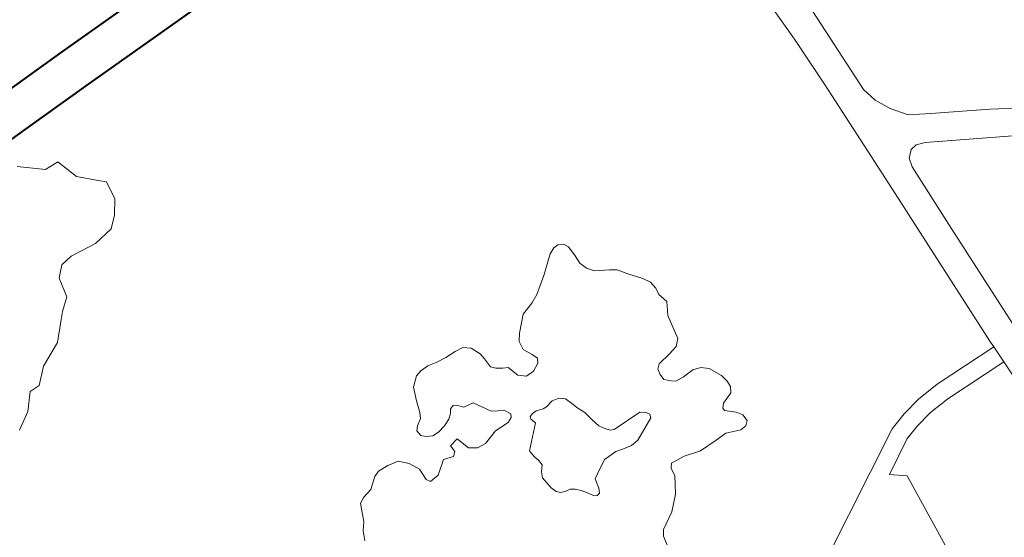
# Model space of a CAD drawing. Header units: metres. Extents: x 149090 to 149776, y 485756 to 486362.
# Tile 37 of 82: x 149568.66 to 149576.88, y 486314.42 to 486318.74. Entities that reach past the tile are written whole.
import ezdxf

# ---------------------------------------------------------------- set-up
doc = ezdxf.new("R2010")
doc.units = ezdxf.units.M
doc.header["$MEASUREMENT"] = 0
for name, color, linetype, lineweight in [('WVB-alg-onderhoek', 7, 'Continuous', 30), ('WVB-pen-brm-dik 018', 6, 'Continuous', 13), ('WVB-pen-dik 035', 1, 'Continuous', 40), ('WVB-raster-60%', 253, 'Continuous', 30), ('WVB-tekst-dik 035', 1, 'Continuous', 40)]:
    doc.layers.add(name, color=color, linetype=linetype, lineweight=lineweight)
doc.styles.add('1 200   cursief   0.18', font='ITALICS.shx', dxfattribs={"height": 0.36})

# ---------------------------------------------------------------- blocks, each defined once
blk = doc.blocks.new('INZET')
at = {"layer": 'WVB-pen-brm-dik 018'}
for p, q in [((-0.099311, -0.020189), (-0.098034, -0.020178)), ((-0.098034, -0.020178), (-0.095744, -0.02017)), ((-0.099306, -0.020889), (-0.100207, -0.020894)), ((-0.098029, -0.020878), (-0.099306, -0.020889)), ((-0.095743, -0.02087), (-0.098029, -0.020878)), ((-0.099387, -0.021627), (-0.099743, -0.021314)), ((-0.099743, -0.021314), (-0.099387, -0.021627)), ((-0.099144, -0.021643), (-0.099387, -0.021627)), ((-0.099387, -0.021627), (-0.099144, -0.021643)), ((-0.099031, -0.02202), (-0.099144, -0.021643)), ((-0.099144, -0.021643), (-0.099031, -0.02202)), ((-0.098773, -0.022286), (-0.099031, -0.02202)), ((-0.099031, -0.02202), (-0.098773, -0.022286)), ((-0.098675, -0.02238), (-0.098773, -0.022286)), ((-0.098773, -0.022286), (-0.098675, -0.02238)), ((-0.098724, -0.022694), (-0.098675, -0.02238)), ((-0.098675, -0.02238), (-0.098724, -0.022694)), ((-0.098886, -0.022914), (-0.098724, -0.022694)), ((-0.098724, -0.022694), (-0.098886, -0.022914)), ((-0.099064, -0.02307), (-0.098886, -0.022914)), ((-0.098886, -0.022914), (-0.099064, -0.02307)), ((-0.100244, -0.023243), (-0.100082, -0.023086)), ((-0.100082, -0.023086), (-0.100244, -0.023243)), ((-0.100082, -0.023086), (-0.099872, -0.023055)), ((-0.099872, -0.023055), (-0.100082, -0.023086)), ((-0.099872, -0.023055), (-0.099419, -0.023117)), ((-0.099419, -0.023117), (-0.099872, -0.023055)), ((-0.099419, -0.023117), (-0.099064, -0.02307)), ((-0.099064, -0.02307), (-0.099419, -0.023117)), ((-0.100325, -0.023572), (-0.100244, -0.023243)), ((-0.100244, -0.023243), (-0.100325, -0.023572)), ((-0.100519, -0.023729), (-0.100325, -0.023572)), ((-0.100325, -0.023572), (-0.100519, -0.023729)), ((-0.100618, -0.023829), (-0.100519, -0.023729)), ((-0.100519, -0.023729), (-0.100618, -0.023829)), ((-0.100891, -0.024106), (-0.100618, -0.023829)), ((-0.100618, -0.023829), (-0.100891, -0.024106)), ((-0.101311, -0.024294), (-0.100891, -0.024106)), ((-0.100891, -0.024106), (-0.101311, -0.024294)), ((-0.101554, -0.024513), (-0.101311, -0.024294)), ((-0.101311, -0.024294), (-0.101554, -0.024513)), ((-0.101958, -0.024764), (-0.101732, -0.024513)), ((-0.101732, -0.024513), (-0.101958, -0.024764)), ((-0.101732, -0.024513), (-0.101554, -0.024513)), ((-0.101554, -0.024513), (-0.101732, -0.024513)), ((-0.102249, -0.024937), (-0.101958, -0.024764)), ((-0.101958, -0.024764), (-0.102249, -0.024937)), ((-0.087462, -0.028402), (-0.087341, -0.025297)), ((-0.087341, -0.025297), (-0.087462, -0.028402)), ((-0.087915, -0.026221), (-0.08792, -0.027053)), ((-0.08792, -0.027053), (-0.087915, -0.026221)), ((-0.08792, -0.027053), (-0.08794, -0.027954)), ((-0.08794, -0.027954), (-0.08792, -0.027053)), ((-0.093209, -0.027587), (-0.093315, -0.027632)), ((-0.093209, -0.027587), (-0.093315, -0.027632)), ((-0.093125, -0.027587), (-0.093209, -0.027587)), ((-0.093125, -0.027587), (-0.093209, -0.027587)), ((-0.093034, -0.027639), (-0.093125, -0.027587)), ((-0.093034, -0.027639), (-0.093125, -0.027587)), ((-0.093315, -0.027632), (-0.093611, -0.027867)), ((-0.093315, -0.027632), (-0.093611, -0.027867)), ((-0.092996, -0.027713), (-0.093034, -0.027639)), ((-0.092996, -0.027713), (-0.093034, -0.027639)), ((-0.092996, -0.027897), (-0.092996, -0.027713)), ((-0.092996, -0.027897), (-0.092996, -0.027713)), ((-0.093611, -0.027867), (-0.093892, -0.028059)), ((-0.093611, -0.027867), (-0.093892, -0.028059)), ((-0.093004, -0.028044), (-0.092996, -0.027897)), ((-0.093004, -0.028044), (-0.092996, -0.027897)), ((-0.096313, -0.028014), (-0.096465, -0.02814)), ((-0.096313, -0.028014), (-0.096465, -0.02814)), ((-0.096207, -0.027985), (-0.096313, -0.028014)), ((-0.096207, -0.027985), (-0.096313, -0.028014)), ((-0.096062, -0.027985), (-0.096207, -0.027985)), ((-0.096062, -0.027985), (-0.096207, -0.027985)), ((-0.095918, -0.028022), (-0.096062, -0.027985)), ((-0.095918, -0.028022), (-0.096062, -0.027985)), ((-0.095736, -0.028044), (-0.095918, -0.028022)), ((-0.095736, -0.028044), (-0.095918, -0.028022)), ((-0.095554, -0.028051), (-0.095736, -0.028044)), ((-0.095554, -0.028051), (-0.095736, -0.028044)), ((-0.09541, -0.028073), (-0.095554, -0.028051)), ((-0.09541, -0.028073), (-0.095554, -0.028051)), ((-0.095303, -0.028162), (-0.09541, -0.028073)), ((-0.095303, -0.028162), (-0.09541, -0.028073)), ((-0.093892, -0.028059), (-0.094043, -0.028132)), ((-0.093892, -0.028059), (-0.094043, -0.028132)), ((-0.092958, -0.028176), (-0.093004, -0.028044)), ((-0.092958, -0.028176), (-0.093004, -0.028044)), ((-0.08794, -0.027954), (-0.088022, -0.029939)), ((-0.088022, -0.029939), (-0.08794, -0.027954)), ((-0.096465, -0.02814), (-0.096556, -0.028353)), ((-0.096465, -0.02814), (-0.096556, -0.028353)), ((-0.095235, -0.028324), (-0.095303, -0.028162)), ((-0.095235, -0.028324), (-0.095303, -0.028162)), ((-0.094264, -0.028198), (-0.094499, -0.028419)), ((-0.094264, -0.028198), (-0.094499, -0.028419)), ((-0.094043, -0.028132), (-0.094264, -0.028198)), ((-0.094043, -0.028132), (-0.094264, -0.028198)), ((-0.092875, -0.028294), (-0.092958, -0.028176)), ((-0.092875, -0.028294), (-0.092958, -0.028176)), ((-0.096556, -0.028353), (-0.096624, -0.028544)), ((-0.096556, -0.028353), (-0.096624, -0.028544)), ((-0.09522, -0.028434), (-0.095235, -0.028324)), ((-0.09522, -0.028434), (-0.095235, -0.028324)), ((-0.094499, -0.028419), (-0.094582, -0.02853)), ((-0.094499, -0.028419), (-0.094582, -0.02853)), ((-0.092662, -0.028419), (-0.092875, -0.028294)), ((-0.092662, -0.028419), (-0.092875, -0.028294)), ((-0.092556, -0.028493), (-0.092662, -0.028419)), ((-0.092556, -0.028493), (-0.092662, -0.028419)), ((-0.087402, -0.02866), (-0.087462, -0.028402)), ((-0.087462, -0.028402), (-0.087402, -0.02866)), ((-0.096624, -0.028544), (-0.09667, -0.028633)), ((-0.096624, -0.028544), (-0.09667, -0.028633)), ((-0.09522, -0.028603), (-0.09522, -0.028434)), ((-0.09522, -0.028603), (-0.09522, -0.028434)), ((-0.094582, -0.02853), (-0.094605, -0.028677)), ((-0.094582, -0.02853), (-0.094605, -0.028677)), ((-0.09245, -0.028655), (-0.092556, -0.028493)), ((-0.09245, -0.028655), (-0.092556, -0.028493)), ((-0.096783, -0.028706), (-0.096837, -0.028765)), ((-0.096783, -0.028706), (-0.096837, -0.028765)), ((-0.09667, -0.028633), (-0.096783, -0.028706)), ((-0.09667, -0.028633), (-0.096783, -0.028706)), ((-0.095159, -0.02867), (-0.09522, -0.028603)), ((-0.095159, -0.02867), (-0.09522, -0.028603)), ((-0.095061, -0.028736), (-0.095159, -0.02867)), ((-0.095061, -0.028736), (-0.095159, -0.02867)), ((-0.094985, -0.02878), (-0.095061, -0.028736)), ((-0.094985, -0.02878), (-0.095061, -0.028736)), ((-0.094605, -0.028677), (-0.094529, -0.028832)), ((-0.094605, -0.028677), (-0.094529, -0.028832)), ((-0.09229, -0.028858), (-0.09245, -0.028655)), ((-0.09229, -0.028858), (-0.09245, -0.028655)), ((-0.08728, -0.028918), (-0.087402, -0.02866)), ((-0.087402, -0.02866), (-0.08728, -0.028918)), ((-0.096837, -0.028765), (-0.096829, -0.028868)), ((-0.096837, -0.028765), (-0.096829, -0.028868)), ((-0.096829, -0.028868), (-0.096768, -0.028935)), ((-0.096829, -0.028868), (-0.096768, -0.028935)), ((-0.096411, -0.028964), (-0.09629, -0.028913)), ((-0.096411, -0.028964), (-0.09629, -0.028913)), ((-0.09629, -0.028913), (-0.096214, -0.028854)), ((-0.09629, -0.028913), (-0.096214, -0.028854)), ((-0.096214, -0.028854), (-0.096169, -0.028787)), ((-0.096214, -0.028854), (-0.096169, -0.028787)), ((-0.096169, -0.028787), (-0.0961, -0.028773)), ((-0.096169, -0.028787), (-0.0961, -0.028773)), ((-0.0961, -0.028773), (-0.096055, -0.028795)), ((-0.0961, -0.028773), (-0.096055, -0.028795)), ((-0.096055, -0.028795), (-0.095971, -0.028898)), ((-0.096055, -0.028795), (-0.095971, -0.028898)), ((-0.095971, -0.028898), (-0.095804, -0.028927)), ((-0.095971, -0.028898), (-0.095804, -0.028927)), ((-0.094924, -0.028979), (-0.094985, -0.02878)), ((-0.094924, -0.028979), (-0.094985, -0.02878)), ((-0.094529, -0.028832), (-0.094491, -0.028935)), ((-0.094529, -0.028832), (-0.094491, -0.028935)), ((-0.092222, -0.028983), (-0.09229, -0.028858)), ((-0.092222, -0.028983), (-0.09229, -0.028858)), ((-0.087098, -0.029176), (-0.08728, -0.028918)), ((-0.08728, -0.028918), (-0.087098, -0.029176)), ((-0.097849, -0.028985), (-0.098031, -0.029125)), ((-0.097849, -0.028985), (-0.098031, -0.029125)), ((-0.09775, -0.028948), (-0.097849, -0.028985)), ((-0.09775, -0.028948), (-0.097849, -0.028985)), ((-0.097568, -0.028963), (-0.09775, -0.028948)), ((-0.097568, -0.028963), (-0.09775, -0.028948)), ((-0.097386, -0.029), (-0.097568, -0.028963)), ((-0.097386, -0.029), (-0.097568, -0.028963)), ((-0.097257, -0.02914), (-0.097386, -0.029)), ((-0.097257, -0.02914), (-0.097386, -0.029)), ((-0.096768, -0.028935), (-0.09667, -0.028986)), ((-0.096768, -0.028935), (-0.09667, -0.028986)), ((-0.09667, -0.028986), (-0.096556, -0.028993)), ((-0.09667, -0.028986), (-0.096556, -0.028993)), ((-0.096556, -0.028993), (-0.096411, -0.028964)), ((-0.096556, -0.028993), (-0.096411, -0.028964)), ((-0.095804, -0.028927), (-0.095637, -0.029214)), ((-0.095804, -0.028927), (-0.095637, -0.029214)), ((-0.094818, -0.029074), (-0.094924, -0.028979)), ((-0.094818, -0.029074), (-0.094924, -0.028979)), ((-0.094673, -0.029074), (-0.094818, -0.029074)), ((-0.094673, -0.029074), (-0.094818, -0.029074)), ((-0.094537, -0.029008), (-0.094673, -0.029074)), ((-0.094537, -0.029008), (-0.094673, -0.029074)), ((-0.094491, -0.028935), (-0.094537, -0.029008)), ((-0.094491, -0.028935), (-0.094537, -0.029008)), ((-0.092206, -0.029116), (-0.092222, -0.028983)), ((-0.092206, -0.029116), (-0.092222, -0.028983)), ((-0.098305, -0.029213), (-0.098358, -0.029331)), ((-0.098305, -0.029213), (-0.098358, -0.029331)), ((-0.098198, -0.029162), (-0.098305, -0.029213)), ((-0.098198, -0.029162), (-0.098305, -0.029213)), ((-0.098031, -0.029125), (-0.098198, -0.029162)), ((-0.098031, -0.029125), (-0.098198, -0.029162)), ((-0.097174, -0.029316), (-0.097257, -0.02914)), ((-0.097174, -0.029316), (-0.097257, -0.02914)), ((-0.095637, -0.029214), (-0.095448, -0.029332)), ((-0.095637, -0.029214), (-0.095448, -0.029332)), ((-0.092229, -0.029233), (-0.092206, -0.029116)), ((-0.092229, -0.029233), (-0.092206, -0.029116)), ((-0.092184, -0.029403), (-0.092229, -0.029233)), ((-0.092184, -0.029403), (-0.092229, -0.029233)), ((-0.086774, -0.029375), (-0.087098, -0.029176)), ((-0.087098, -0.029176), (-0.086774, -0.029375)), ((-0.098358, -0.029331), (-0.098434, -0.029493)), ((-0.098358, -0.029331), (-0.098434, -0.029493)), ((-0.097181, -0.029522), (-0.097174, -0.029316)), ((-0.097181, -0.029522), (-0.097174, -0.029316)), ((-0.096366, -0.029261), (-0.096523, -0.029293)), ((-0.096366, -0.029261), (-0.096523, -0.029293)), ((-0.096523, -0.029293), (-0.096518, -0.029413)), ((-0.096523, -0.029293), (-0.096518, -0.029413)), ((-0.096298, -0.029494), (-0.096366, -0.029261)), ((-0.096298, -0.029494), (-0.096366, -0.029261)), ((-0.095448, -0.029332), (-0.095394, -0.029435)), ((-0.095448, -0.029332), (-0.095394, -0.029435)), ((-0.092305, -0.029609), (-0.092184, -0.029403)), ((-0.092305, -0.029609), (-0.092184, -0.029403)), ((-0.085929, -0.029883), (-0.086774, -0.029375)), ((-0.086774, -0.029375), (-0.085929, -0.029883)), ((-0.098434, -0.029493), (-0.098532, -0.029618)), ((-0.098434, -0.029493), (-0.098532, -0.029618)), ((-0.097143, -0.029589), (-0.097181, -0.029522)), ((-0.097143, -0.029589), (-0.097181, -0.029522)), ((-0.096976, -0.029574), (-0.097143, -0.029589)), ((-0.096976, -0.029574), (-0.097143, -0.029589)), ((-0.096753, -0.029413), (-0.096976, -0.029574)), ((-0.096753, -0.029413), (-0.096976, -0.029574)), ((-0.096586, -0.029472), (-0.096753, -0.029413)), ((-0.096586, -0.029472), (-0.096753, -0.029413)), ((-0.096518, -0.029413), (-0.096586, -0.029472)), ((-0.096518, -0.029413), (-0.096586, -0.029472)), ((-0.096176, -0.029582), (-0.096298, -0.029494)), ((-0.096176, -0.029582), (-0.096298, -0.029494)), ((-0.095766, -0.029524), (-0.096024, -0.029597)), ((-0.095766, -0.029524), (-0.096024, -0.029597)), ((-0.095516, -0.029531), (-0.095766, -0.029524)), ((-0.095516, -0.029531), (-0.095766, -0.029524)), ((-0.095425, -0.029494), (-0.095516, -0.029531)), ((-0.095425, -0.029494), (-0.095516, -0.029531)), ((-0.095394, -0.029435), (-0.095425, -0.029494)), ((-0.095394, -0.029435), (-0.095425, -0.029494)), ((-0.098532, -0.029618), (-0.098608, -0.029765)), ((-0.098532, -0.029618), (-0.098608, -0.029765)), ((-0.096024, -0.029597), (-0.096176, -0.029582)), ((-0.096024, -0.029597), (-0.096176, -0.029582)), ((-0.095156, -0.02966), (-0.095169, -0.029704)), ((-0.095156, -0.02966), (-0.095169, -0.029704)), ((-0.095169, -0.029704), (-0.095142, -0.029798)), ((-0.095169, -0.029704), (-0.095142, -0.029798)), ((-0.095096, -0.029642), (-0.095156, -0.02966)), ((-0.095096, -0.029642), (-0.095156, -0.02966)), ((-0.095017, -0.029642), (-0.095096, -0.029642)), ((-0.095017, -0.029642), (-0.095096, -0.029642)), ((-0.094907, -0.029682), (-0.095017, -0.029642)), ((-0.094907, -0.029682), (-0.095017, -0.029642)), ((-0.094842, -0.029686), (-0.094907, -0.029682)), ((-0.094842, -0.029686), (-0.094907, -0.029682)), ((-0.094704, -0.02966), (-0.094842, -0.029686)), ((-0.094704, -0.02966), (-0.094842, -0.029686)), ((-0.094589, -0.029686), (-0.094704, -0.02966)), ((-0.094589, -0.029686), (-0.094704, -0.02966)), ((-0.094501, -0.029758), (-0.094589, -0.029686)), ((-0.094501, -0.029758), (-0.094589, -0.029686)), ((-0.092389, -0.030014), (-0.092305, -0.029609)), ((-0.092389, -0.030014), (-0.092305, -0.029609)), ((-0.087388, -0.029682), (-0.0875, -0.029782)), ((-0.0875, -0.029782), (-0.087388, -0.029682)), ((-0.087274, -0.029663), (-0.087388, -0.029682)), ((-0.087388, -0.029682), (-0.087274, -0.029663)), ((-0.087128, -0.029718), (-0.087274, -0.029663)), ((-0.087274, -0.029663), (-0.087128, -0.029718)), ((-0.085252, -0.030838), (-0.087128, -0.029718)), ((-0.087128, -0.029718), (-0.085252, -0.030838)), ((-0.095142, -0.029798), (-0.095496, -0.03012)), ((-0.095142, -0.029798), (-0.095496, -0.03012)), ((-0.094465, -0.029874), (-0.094501, -0.029758)), ((-0.094465, -0.029874), (-0.094501, -0.029758)), ((-0.094432, -0.02999), (-0.094465, -0.029874)), ((-0.094432, -0.02999), (-0.094465, -0.029874)), ((-0.0875, -0.029782), (-0.087544, -0.029924)), ((-0.087544, -0.029924), (-0.0875, -0.029782)), ((-0.084994, -0.030496), (-0.085929, -0.029883)), ((-0.085929, -0.029883), (-0.084994, -0.030496)), ((-0.094372, -0.030129), (-0.094432, -0.02999)), ((-0.094372, -0.030129), (-0.094432, -0.02999)), ((-0.092487, -0.030109), (-0.092389, -0.030014)), ((-0.092487, -0.030109), (-0.092389, -0.030014)), ((-0.088022, -0.029939), (-0.088161, -0.033075)), ((-0.088161, -0.033075), (-0.088022, -0.029939)), ((-0.087544, -0.029924), (-0.0876, -0.031139)), ((-0.0876, -0.031139), (-0.087544, -0.029924)), ((-0.095496, -0.03012), (-0.095492, -0.030178)), ((-0.095496, -0.03012), (-0.095492, -0.030178)), ((-0.095492, -0.030178), (-0.095483, -0.030258)), ((-0.095492, -0.030178), (-0.095483, -0.030258)), ((-0.094345, -0.030294), (-0.094372, -0.030129)), ((-0.094345, -0.030294), (-0.094372, -0.030129)), ((-0.092958, -0.030242), (-0.09289, -0.030183)), ((-0.092958, -0.030242), (-0.09289, -0.030183)), ((-0.09289, -0.030183), (-0.092654, -0.030146)), ((-0.09289, -0.030183), (-0.092654, -0.030146)), ((-0.092654, -0.030146), (-0.092487, -0.030109)), ((-0.092654, -0.030146), (-0.092487, -0.030109)), ((-0.095483, -0.030258), (-0.09546, -0.030339)), ((-0.095483, -0.030258), (-0.09546, -0.030339)), ((-0.09546, -0.030339), (-0.09546, -0.030437)), ((-0.09546, -0.030339), (-0.09546, -0.030437)), ((-0.094308, -0.030446), (-0.094345, -0.030294)), ((-0.094308, -0.030446), (-0.094345, -0.030294)), ((-0.092981, -0.030338), (-0.092958, -0.030242)), ((-0.092981, -0.030338), (-0.092958, -0.030242)), ((-0.092973, -0.030441), (-0.092981, -0.030338)), ((-0.092973, -0.030441), (-0.092981, -0.030338)), ((-0.095533, -0.030526), (-0.095575, -0.030616)), ((-0.095533, -0.030526), (-0.095575, -0.030616)), ((-0.09546, -0.030437), (-0.095533, -0.030526)), ((-0.09546, -0.030437), (-0.095533, -0.030526)), ((-0.094253, -0.030544), (-0.094308, -0.030446)), ((-0.094253, -0.030544), (-0.094308, -0.030446)), ((-0.094197, -0.030616), (-0.094253, -0.030544)), ((-0.094197, -0.030616), (-0.094253, -0.030544)), ((-0.09289, -0.030529), (-0.092973, -0.030441)), ((-0.09289, -0.030529), (-0.092973, -0.030441)), ((-0.092829, -0.030581), (-0.09289, -0.030529)), ((-0.092829, -0.030581), (-0.09289, -0.030529)), ((-0.095575, -0.030616), (-0.095556, -0.030839)), ((-0.095575, -0.030616), (-0.095556, -0.030839)), ((-0.094133, -0.030647), (-0.094197, -0.030616)), ((-0.094133, -0.030647), (-0.094197, -0.030616)), ((-0.093617, -0.030656), (-0.094133, -0.030647)), ((-0.093617, -0.030656), (-0.094133, -0.030647)), ((-0.093534, -0.030719), (-0.093617, -0.030656)), ((-0.093534, -0.030719), (-0.093617, -0.030656)), ((-0.093502, -0.030781), (-0.093534, -0.030719)), ((-0.093502, -0.030781), (-0.093534, -0.030719)), ((-0.092685, -0.030595), (-0.092829, -0.030581)), ((-0.092685, -0.030595), (-0.092829, -0.030581)), ((-0.092487, -0.030588), (-0.092685, -0.030595)), ((-0.092487, -0.030588), (-0.092685, -0.030595)), ((-0.092358, -0.030632), (-0.092487, -0.030588)), ((-0.092358, -0.030632), (-0.092487, -0.030588)), ((-0.092252, -0.030728), (-0.092358, -0.030632)), ((-0.092252, -0.030728), (-0.092358, -0.030632)), ((-0.095556, -0.030839), (-0.095524, -0.030937)), ((-0.095556, -0.030839), (-0.095524, -0.030937)), ((-0.093916, -0.031018), (-0.09352, -0.030839)), ((-0.093916, -0.031018), (-0.09352, -0.030839)), ((-0.09352, -0.030839), (-0.093502, -0.030781)), ((-0.09352, -0.030839), (-0.093502, -0.030781)), ((-0.092153, -0.030941), (-0.092252, -0.030728)), ((-0.092153, -0.030941), (-0.092252, -0.030728)), ((-0.095524, -0.030937), (-0.095469, -0.030991)), ((-0.095524, -0.030937), (-0.095469, -0.030991)), ((-0.095469, -0.030991), (-0.095386, -0.031022)), ((-0.095469, -0.030991), (-0.095386, -0.031022)), ((-0.095386, -0.031022), (-0.095308, -0.03104)), ((-0.095386, -0.031022), (-0.095308, -0.03104)), ((-0.095308, -0.03104), (-0.095238, -0.031085)), ((-0.095308, -0.03104), (-0.095238, -0.031085)), ((-0.094787, -0.031089), (-0.094557, -0.030964)), ((-0.094787, -0.031089), (-0.094557, -0.030964)), ((-0.094557, -0.030964), (-0.094465, -0.030964)), ((-0.094557, -0.030964), (-0.094465, -0.030964)), ((-0.094465, -0.030964), (-0.094326, -0.030964)), ((-0.094465, -0.030964), (-0.094326, -0.030964)), ((-0.094326, -0.030964), (-0.094193, -0.031)), ((-0.094326, -0.030964), (-0.094193, -0.031)), ((-0.094193, -0.031), (-0.094055, -0.031031)), ((-0.094193, -0.031), (-0.094055, -0.031031)), ((-0.094055, -0.031031), (-0.093916, -0.031018)), ((-0.094055, -0.031031), (-0.093916, -0.031018)), ((-0.092131, -0.031074), (-0.092153, -0.030941)), ((-0.092131, -0.031074), (-0.092153, -0.030941)), ((-0.095238, -0.031085), (-0.095169, -0.031165)), ((-0.095238, -0.031085), (-0.095169, -0.031165)), ((-0.095169, -0.031165), (-0.095096, -0.031273)), ((-0.095169, -0.031165), (-0.095096, -0.031273)), ((-0.094911, -0.031299), (-0.09487, -0.031139)), ((-0.094911, -0.031299), (-0.09487, -0.031139)), ((-0.09487, -0.031139), (-0.094787, -0.031089)), ((-0.09487, -0.031139), (-0.094787, -0.031089)), ((-0.092191, -0.031265), (-0.092131, -0.031177)), ((-0.092191, -0.031265), (-0.092131, -0.031177)), ((-0.092131, -0.031177), (-0.092131, -0.031074)), ((-0.092131, -0.031177), (-0.092131, -0.031074)), ((-0.0876, -0.031139), (-0.087697, -0.03344)), ((-0.087697, -0.03344), (-0.0876, -0.031139)), ((-0.095096, -0.031273), (-0.09504, -0.031362)), ((-0.095096, -0.031273), (-0.09504, -0.031362)), ((-0.09504, -0.031362), (-0.095004, -0.031384)), ((-0.09504, -0.031362), (-0.095004, -0.031384)), ((-0.095004, -0.031384), (-0.094948, -0.031371)), ((-0.095004, -0.031384), (-0.094948, -0.031371)), ((-0.094948, -0.031371), (-0.094911, -0.031299)), ((-0.094948, -0.031371), (-0.094911, -0.031299)), ((-0.092449, -0.031398), (-0.092389, -0.031339)), ((-0.092449, -0.031398), (-0.092389, -0.031339)), ((-0.092389, -0.031339), (-0.092191, -0.031265)), ((-0.092389, -0.031339), (-0.092191, -0.031265)), ((-0.092449, -0.031449), (-0.092449, -0.031398)), ((-0.092449, -0.031449), (-0.092449, -0.031398)), ((-0.092305, -0.031582), (-0.092449, -0.031449)), ((-0.092305, -0.031582), (-0.092449, -0.031449)), ((-0.093732, -0.031729), (-0.093679, -0.031655)), ((-0.093732, -0.031729), (-0.093679, -0.031655)), ((-0.093679, -0.031655), (-0.093436, -0.031685)), ((-0.093679, -0.031655), (-0.093436, -0.031685)), ((-0.093436, -0.031685), (-0.093163, -0.031766)), ((-0.093436, -0.031685), (-0.093163, -0.031766)), ((-0.092237, -0.031685), (-0.092305, -0.031582)), ((-0.092237, -0.031685), (-0.092305, -0.031582)), ((-0.092237, -0.031803), (-0.092237, -0.031685)), ((-0.092237, -0.031803), (-0.092237, -0.031685)), ((-0.093919, -0.032117), (-0.093752, -0.031859)), ((-0.093919, -0.032117), (-0.093752, -0.031859)), ((-0.093752, -0.031859), (-0.093732, -0.031729)), ((-0.093752, -0.031859), (-0.093732, -0.031729)), ((-0.093163, -0.031766), (-0.092844, -0.031773)), ((-0.093163, -0.031766), (-0.092844, -0.031773)), ((-0.092844, -0.031773), (-0.092647, -0.031773)), ((-0.092844, -0.031773), (-0.092647, -0.031773)), ((-0.092647, -0.031773), (-0.092411, -0.031869)), ((-0.092647, -0.031773), (-0.092411, -0.031869)), ((-0.092411, -0.031869), (-0.092305, -0.031861)), ((-0.092411, -0.031869), (-0.092305, -0.031861)), ((-0.092305, -0.031861), (-0.092237, -0.031803)), ((-0.092305, -0.031861), (-0.092237, -0.031803)), ((-0.094139, -0.032323), (-0.093919, -0.032117)), ((-0.094139, -0.032323), (-0.093919, -0.032117)), ((-0.094427, -0.032485), (-0.094139, -0.032323)), ((-0.094427, -0.032485), (-0.094139, -0.032323)), ((-0.094488, -0.03258), (-0.094427, -0.032485)), ((-0.094488, -0.03258), (-0.094427, -0.032485)), ((-0.094526, -0.032735), (-0.094488, -0.03258)), ((-0.094526, -0.032735), (-0.094488, -0.03258)), ((-0.090032, -0.033221), (-0.089692, -0.033157)), ((-0.089692, -0.033157), (-0.090032, -0.033221)), ((-0.089692, -0.033157), (-0.089292, -0.033136)), ((-0.089292, -0.033136), (-0.089692, -0.033157)), ((-0.089292, -0.033136), (-0.088163, -0.03317)), ((-0.088163, -0.03317), (-0.089292, -0.033136)), ((-0.088163, -0.03317), (-0.08817, -0.03347)), ((-0.08817, -0.03347), (-0.088163, -0.03317)), ((-0.088161, -0.033075), (-0.088163, -0.03317)), ((-0.088163, -0.03317), (-0.088161, -0.033075)), ((-0.099473, -0.038184), (-0.090338, -0.033308)), ((-0.090338, -0.033308), (-0.099473, -0.038184)), ((-0.090338, -0.033308), (-0.090032, -0.033221)), ((-0.090032, -0.033221), (-0.090338, -0.033308)), ((-0.089963, -0.033513), (-0.090224, -0.033588)), ((-0.090224, -0.033588), (-0.089963, -0.033513)), ((-0.089656, -0.033455), (-0.089963, -0.033513)), ((-0.089963, -0.033513), (-0.089656, -0.033455)), ((-0.089288, -0.033436), (-0.089656, -0.033455)), ((-0.089656, -0.033455), (-0.089288, -0.033436)), ((-0.08817, -0.03347), (-0.089288, -0.033436)), ((-0.089288, -0.033436), (-0.08817, -0.03347)), ((-0.088185, -0.034112), (-0.08817, -0.03347)), ((-0.08817, -0.03347), (-0.088185, -0.034112)), ((-0.090224, -0.033588), (-0.09081, -0.033907)), ((-0.09081, -0.033907), (-0.090224, -0.033588)), ((-0.09081, -0.033907), (-0.090584, -0.034095)), ((-0.090584, -0.034095), (-0.09081, -0.033907)), ((-0.090584, -0.034095), (-0.090928, -0.03713)), ((-0.090928, -0.03713), (-0.090584, -0.034095))]:
    blk.add_line(p, q, dxfattribs=at)
at = {"layer": 'WVB-pen-dik 035', "flags": 128}
for points in [[(-0.095132, -0.02017), (-0.095744, -0.02017), (-0.098034, -0.020178), (-0.099311, -0.020189), (-0.10022, -0.020194), (-0.100652, -0.020208), (-0.100966, -0.020225), (-0.101085, -0.020238)], [(-0.102754, -0.021506), (-0.102422, -0.021333), (-0.102253, -0.021254), (-0.102086, -0.021192), (-0.101941, -0.021142), (-0.101738, -0.021082), (-0.101586, -0.021047), (-0.101372, -0.020997), (-0.101224, -0.020966), (-0.101075, -0.020942), (-0.100907, -0.020922), (-0.100622, -0.020907), (-0.100207, -0.020894), (-0.099306, -0.020889), (-0.098029, -0.020878), (-0.095743, -0.02087), (-0.094732, -0.02087)]]:
    blk.add_lwpolyline(points, dxfattribs=at)
at = {"layer": 'WVB-tekst-dik 035', "style": '1 200   cursief   0.18'}
blk.add_text('NOORDERPLASSEN', height=0.0024, dxfattribs=at).set_placement((-0.110845, -0.040988))

msp = doc.modelspace()

# ---------------------------------------------------------------- linework, layer by layer
at = {"layer": 'WVB-alg-onderhoek', "lineweight": 40, "ltscale": 500}
msp.add_3dface([(149266.0511, 485765.9943), (149768.6553, 486120.415), (149603.259, 486354.9637), (149100.6548, 486000.543)], dxfattribs=at)

# ---------------------------------------------------------------- block references
at = {"layer": 'WVB-raster-60%', "xscale": 500.0000000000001, "yscale": 500.0000000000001, "zscale": 500.0000000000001, "rotation": 35.19028839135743}
msp.add_blockref('INZET', (149603.259, 486354.9637), dxfattribs=at)

doc.saveas('drawing.dxf')
